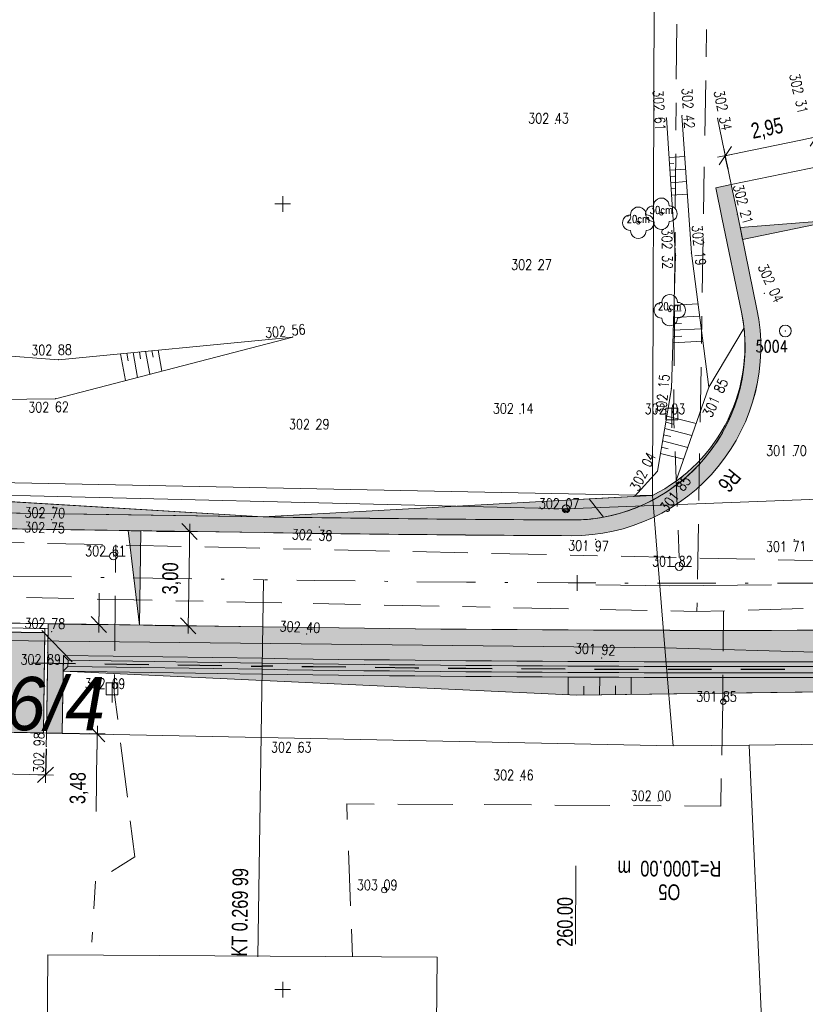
# Model space of a CAD drawing. Header units: metres. Extents: x -457068 to -456753, y -1111244 to -1111169.
# Tile 16 of 19: x -456858 to -456833, y -1111225 to -1111194. Entities that reach past the tile are written whole.
import ezdxf
from ezdxf.enums import TextEntityAlignment as Align

# ---------------------------------------------------------------- set-up
doc = ezdxf.new("R2010")
doc.units = ezdxf.units.M
doc.header["$MEASUREMENT"] = 0
for name, pattern in [('6.1622', [40, 3.5, -3, 7, -3, 3.5, 3.5, -3, 7, -3, 3.5]), ('6.2322', [40, 3.5, -3, 7, -4, 6, -3, 7, -3, 3.5]), ('DGN Style 2', [9.310131, 5.586079, -3.724053]), ('DGN Style 4', [14.90552, 7.448105, -3.724053, 0.00931, -3.724053])]:
    doc.linetypes.add(name, pattern=pattern)
doc.layers.get('0').update_dxf_attribs({"lineweight": 13})
for name, color, linetype, lineweight in [('BARVY_KOMUNIKACE', 254, 'Continuous', 0), ('BARVY_KRAJNICE', 101, 'Continuous', 0), ('BARVY_NASYP', 71, 'Continuous', 0), ('BARVY_OPRAVA_DLAZBA', 51, 'Continuous', 0), ('BARVY_VSAK', 9, 'Continuous', 0), ('BARVY_ZAREZ', 31, 'Continuous', 0), ('GEODETICKE_BODY', 2, 'Continuous', 13), ('geom_popis_oblouku', 1, 'DGN Style 2', 0), ('Hranice parcel', 9, 'Continuous', 13), ('HRANY NAVRH', 1, 'Continuous', 13), ('HRANY_NASYP', 96, 'Continuous', 13), ('HRANY_ZAREZ', 30, 'Continuous', 13), ('HRANY_ZELEN', 96, 'Continuous', 13), ('IS_CEZ_NN_NADZ', 1, 'Continuous', 0), ('IS_SMVAK_KANAL_SPL_TRASA', 32, '6.2322', 0), ('IS_SMVAK_VODA_TRASA', 5, '6.1622', 0), ('KOMUNIKACE', 7, 'Continuous', 13), ('KOMUNIKACE_CHODNIK', 7, 'Continuous', 13), ('KOTY', 1, 'Continuous', 13), ('KRAJNICE', 1, 'Continuous', 13), ('KULTURA', 3, 'Continuous', 13), ('ODV_ZLAB', 1, 'Continuous', 30), ('OSA', 1, 'DGN Style 4', 13), ('Parcelní čísla', 9, 'Continuous', 13), ('POLOMERY', 1, 'Continuous', 13), ('POPIS OBLOUKU', 1, 'Continuous', 13), ('PRIPOJKY ZLABU', 1, 'DGN Style 2', 30), ('SIT', 5, 'Continuous', 13), ('SITE_ELEKTRIKA', 7, 'Continuous', 13), ('SITE_KANALIZACE', 7, 'Continuous', 13), ('SITE_VODOVOD', 7, 'Continuous', 13), ('SKLONOVNIK', 1, 'Continuous', 0), ('SKRYTE_BODY', 7, 'Continuous', 0), ('SRAFY', 7, 'Continuous', 0), ('SRAFY ZAREZ', 30, 'Continuous', 13), ('STANIČENÍ', 1, 'Continuous', 13), ('TEREN', 7, 'Continuous', 13), ('TEXTY_KULTURA', 3, 'Continuous', 13), ('VSAKOVACI_RYHA_POTRUBI', 32, 'DGN Style 2', 30), ('VYSKY', 34, 'Continuous', 0)]:
    doc.layers.add(name, color=color, linetype=linetype, lineweight=lineweight)
doc.styles.add('ARIAL', font='arial.ttf')
doc.styles.add('ROMANS', font='romans.shx')
doc.styles.add('Style-Arial', font='arial.ttf')
doc.styles.add('Style-cs_Italics', font='cs_Italics.shx')
doc.styles.add('Style-Times New Roman', font='times.ttf')
doc.dimstyles.new('1 500', dxfattribs={"dimtxt": 1, "dimasz": 1, "dimexe": 0, "dimexo": 1, "dimgap": 0.5, "dimtad": 1, "dimzin": 0, "dimtxsty": 'Style-Times New Roman', "dimblk": 'KONCOVA ZNACKA KOTY_1.0', "dimcen": 0, "dimazin": 3, "dimtfac": 1, "dimtdec": 0, "dimtofl": 0, "dimtmove": 0, "dimatfit": 1, "dimldrblk": 'KONCOVA ZNACKA KOTY_1.0', "dimfxl": 0, "dimtolj": 1, "dimtzin": 0, "dimarcsym": 0})

# ---------------------------------------------------------------- blocks, each defined once
blk = doc.blocks.new('SIT')
at = {"color": 0, "linetype": 'ByBlock', "lineweight": -2}
for p, q in [((-1, 0), (1, 0)), ((0, 1), (0, -1))]:
    blk.add_line(p, q, dxfattribs=at)
blk = doc.blocks.new('SAV')
at = {"color": 0, "linetype": 'ByBlock', "lineweight": -2}
for p, q in [((-0.75, 0.75), (-0.75, -0.75)), ((-0.75, 0.75), (0.75, 0.75)), ((0, 0.75), (0, -1.75)), ((0.75, 0.75), (0.75, -0.75)), ((-0.75, -0.75), (0.75, -0.75))]:
    blk.add_line(p, q, dxfattribs=at)
blk = doc.blocks.new('SOUP_V')
at = {"color": 0, "linetype": 'ByBlock', "lineweight": -2}
for p, q in [((-0.5, 0), (-1.5, 0)), ((0.5, 0), (1.5, 0))]:
    blk.add_line(p, q, dxfattribs=at)
blk.add_circle((0, 0), 0.5, dxfattribs=at)
blk.add_point((0, 0), dxfattribs=at)
blk = doc.blocks.new('SAK_PRIP')
at = {"color": 0, "linetype": 'ByBlock', "lineweight": -2}
blk.add_circle((0, 0), 0.35, dxfattribs=at)
blk = doc.blocks.new('STROM_LI')
at = {"color": 0, "linetype": 'ByBlock', "lineweight": -2}
blk.add_circle((0, 0), 0.2, dxfattribs=at)
for centre, start, end in [((0.000019, 1.000148), 359.995762, 180.004238), ((-1, 0.000074), 89.998883, 270.001117), ((-1, 0.000074), 359.995762, 0.004238), ((1.000039, 0.000074), 179.995762, 180.004238), ((1.000039, 0.000074), 269.998883, 90.001117), ((0.000019, -1), 179.995762, 0.004238)]:
    blk.add_arc(centre, 1, start, end, dxfattribs=at)
blk = doc.blocks.new('PB')
at = {"color": 0, "linetype": 'ByBlock', "lineweight": -2}
blk.add_circle((0, 0), 0.75, dxfattribs=at)
blk.add_point((0, 0), dxfattribs=at)
blk = doc.blocks.new('SLOUPB')
at = {"color": 0, "linetype": 'ByBlock', "lineweight": -2}
blk.add_line((-0.5, 0), (0.5, 0), dxfattribs=at)
blk.add_circle((0, 0), 0.5, dxfattribs=at)
for radius in [0.35, 0.2]:
    blk.add_arc((0, 0), radius, 180, 0, dxfattribs=at)
blk = doc.blocks.new('KONCOVA ZNACKA KOTY_1.0')
blk.add_line((0, 0), (-1, 0))
at = {"layer": 'KOTY'}
for p, q in [((-0.5, -0.5), (0.5, 0.5)), ((-0.5, 0), (0.5, 0)), ((0, -0.5), (0, 0.5))]:
    blk.add_line(p, q, dxfattribs=at)
blk = doc.blocks.new('*D26')
at = {"layer": 'Defpoints', "color": 0, "linetype": 'Continuous', "lineweight": 0}
for p in [(-456833.026, -1111197.869), (-456832.838, -1111198.786), (-456835.73, -1111199.381)]:
    blk.add_point(p, dxfattribs=at)
at = {"layer": 'KOTY', "color": 0, "linetype": 'ByBlock', "lineweight": -2}
for p, q in [((-456832.938, -1111198.296), (-456833.026, -1111197.869)), ((-456835.831, -1111198.892), (-456835.919, -1111198.465))]:
    blk.add_line(p, q, dxfattribs=at)
at = {"layer": 'KOTY', "color": 0, "linetype": 'Continuous'}
blk.add_line((-456835.429, -1111198.364), (-456833.516, -1111197.97), dxfattribs=at)
at = {"layer": 'KOTY', "color": 0, "linetype": 'Continuous', "xscale": 0.5, "yscale": 0.5, "zscale": 0.5}
for p, rotation in [((-456833.026, -1111197.869), 11.6378687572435), ((-456835.919, -1111198.465), 191.6378687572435)]:
    blk.add_blockref('KONCOVA ZNACKA KOTY_1.0', p, dxfattribs=dict(at, rotation=rotation))
at = {"layer": 'KOTY', "color": 7, "linetype": 'Continuous', "insert": (-456834.584, -1111197.628), "char_height": 0.5, "attachment_point": 5, "rotation": 11.6379, "style": 'ARIAL'}
blk.add_mtext('\\A1;\\H1x;\\W0.75;2,95', dxfattribs=at)
blk = doc.blocks.new('*D28')
at = {"layer": 'Defpoints', "color": 0, "linetype": 'Continuous', "lineweight": 0}
for p in [(-456854.512, -1111210.402), (-456852.963, -1111210.425), (-456854.557, -1111213.402)]:
    blk.add_point(p, dxfattribs=at)
at = {"layer": 'KOTY', "color": 0, "linetype": 'ByBlock', "lineweight": -2}
for p, q in [((-456854.012, -1111210.41), (-456852.963, -1111210.425)), ((-456854.057, -1111213.409), (-456853.007, -1111213.425))]:
    blk.add_line(p, q, dxfattribs=at)
at = {"layer": 'KOTY', "color": 0, "linetype": 'Continuous'}
blk.add_line((-456853, -1111212.925), (-456852.97, -1111210.925), dxfattribs=at)
at = {"layer": 'KOTY', "color": 0, "linetype": 'Continuous', "xscale": 0.5, "yscale": 0.5, "zscale": 0.5}
for p, rotation in [((-456852.963, -1111210.425), 89.14704963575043), ((-456853.007, -1111213.425), 269.1470496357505)]:
    blk.add_blockref('KONCOVA ZNACKA KOTY_1.0', p, dxfattribs=dict(at, rotation=rotation))
at = {"layer": 'KOTY', "color": 7, "linetype": 'Continuous', "insert": (-456853.535, -1111211.917), "char_height": 0.5, "attachment_point": 5, "rotation": 89.147, "style": 'ARIAL'}
blk.add_mtext('\\A1;\\H1x;\\W0.75;3,00', dxfattribs=at)
blk = doc.blocks.new('*D30')
at = {"layer": 'Defpoints', "color": 0, "linetype": 'Continuous', "lineweight": 0}
for p in [(-456864.465, -1111216.693), (-456857.516, -1111216.837), (-456857.543, -1111218.171)]:
    blk.add_point(p, dxfattribs=at)
at = {"layer": 'KOTY', "color": 0, "linetype": 'ByBlock', "lineweight": -2}
for p, q in [((-456864.475, -1111217.193), (-456864.492, -1111218.027)), ((-456857.526, -1111217.337), (-456857.543, -1111218.171))]:
    blk.add_line(p, q, dxfattribs=at)
at = {"layer": 'KOTY', "color": 0, "linetype": 'Continuous'}
blk.add_line((-456863.992, -1111218.037), (-456858.043, -1111218.161), dxfattribs=at)
at = {"layer": 'KOTY', "color": 0, "linetype": 'Continuous', "xscale": 0.5, "yscale": 0.5, "zscale": 0.5}
for p, rotation in [((-456864.492, -1111218.027), 178.8124703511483), ((-456857.543, -1111218.171), 358.8124703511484)]:
    blk.add_blockref('KONCOVA ZNACKA KOTY_1.0', p, dxfattribs=dict(at, rotation=rotation))
at = {"layer": 'KOTY', "color": 7, "linetype": 'Continuous', "insert": (-456861.006, -1111217.549), "char_height": 0.5, "attachment_point": 5, "rotation": 358.8125, "style": 'ARIAL'}
blk.add_mtext('\\A1;\\H1x;\\W0.75;6,95', dxfattribs=at)
blk = doc.blocks.new('*D32')
at = {"layer": 'Defpoints', "color": 0, "linetype": 'Continuous', "lineweight": 0}
for p in [(-456857.464, -1111213.359), (-456855.85, -1111213.383), (-456857.516, -1111216.837)]:
    blk.add_point(p, dxfattribs=at)
at = {"layer": 'KOTY', "color": 0, "linetype": 'Continuous'}
for p, q in [((-456855.842, -1111212.883), (-456855.835, -1111212.383)), ((-456855.909, -1111217.361), (-456855.938, -1111219.335))]:
    blk.add_line(p, q, dxfattribs=at)
at = {"layer": 'KOTY', "color": 0, "linetype": 'ByBlock', "lineweight": -2}
for p, q in [((-456856.964, -1111213.366), (-456855.85, -1111213.383)), ((-456857.016, -1111216.844), (-456855.901, -1111216.861))]:
    blk.add_line(p, q, dxfattribs=at)
at = {"layer": 'KOTY', "color": 0, "linetype": 'Continuous', "xscale": 0.5, "yscale": 0.5, "zscale": 0.5}
for p, rotation in [((-456855.85, -1111213.383), 269.147049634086), ((-456855.901, -1111216.861), 89.14704963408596)]:
    blk.add_blockref('KONCOVA ZNACKA KOTY_1.0', p, dxfattribs=dict(at, rotation=rotation))
at = {"layer": 'KOTY', "color": 7, "linetype": 'Continuous', "insert": (-456856.478, -1111218.59), "char_height": 0.5, "attachment_point": 5, "rotation": 89.147, "style": 'ARIAL'}
blk.add_mtext('\\A1;\\H1x;\\W0.75;3,48', dxfattribs=at)

msp = doc.modelspace()

# ---------------------------------------------------------------- hatches: boundary and pattern name
at = {"layer": 'BARVY_KRAJNICE', "ltscale": 0.25, "extrusion": (0, 0, -1)}
msp.add_hatch(color=256, dxfattribs=at).paths.add_polyline_path([(456935.554, -1111208.696, 0.293892), (456937.807, -1111207.198), (456938.19, -1111207.19), (456938.395, -1111207.186), (456938.151, -1111207.632, -0.270469), (456935.562, -1111209.196), (456935.562, -1111209.196), (456850.594, -1111210.461, -0.002447), (456840.82, -1111210.558, -0.4766), (456834.913, -1111203.348), (456835.535, -1111200.327), (456835.73, -1111199.381), (456836.219, -1111199.482), (456836.025, -1111200.428), (456835.402, -1111203.449, 0.000002), (456835.402, -1111203.449, 0.476598), (456840.817, -1111210.058, 0.002447), (456850.586, -1111209.961), (456850.618, -1111209.96)])
at = {"layer": 'BARVY_KRAJNICE', "ltscale": 0.25}
for points in [[(-456838.24, -1111209.28), (-456840.615, -1111209.402), (-456850.618, -1111209.96), (-456850.586, -1111209.961, 0.002447), (-456840.817, -1111210.058, 0.476598), (-456835.403, -1111203.449, -0.340292)], [(-456838.24, -1111209.28), (-456840.615, -1111209.402), (-456850.618, -1111209.96), (-456850.586, -1111209.961, 0.002447), (-456840.817, -1111210.058, 0.476598), (-456835.403, -1111203.449, -0.340292)], [(-456839.795, -1111209.968, 0.420452), (-456835.403, -1111203.449, -0.340292), (-456838.24, -1111209.28), (-456840.249, -1111209.384)], [(-456850.586, -1111209.961, 0.002447), (-456840.817, -1111210.058, 0.046773), (-456839.795, -1111209.968), (-456840.249, -1111209.384), (-456840.615, -1111209.402), (-456850.618, -1111209.96)], [(-456850.653, -1111214.46, 0.006468), (-456824.719, -1111214.511), (-456819.406, -1111214.452, 0.011999), (-456817.02, -1111214.369), (-456815.133, -1111214.258), (-456814.39, -1111213.897, -0.236738), (-456808.346, -1111216.846), (-456808.325, -1111216.874), (-456807.702, -1111216.866), (-456807.948, -1111216.543, 0.236738), (-456814.395, -1111213.397), (-456824.73, -1111213.511, -0.006468), (-456850.638, -1111213.46), (-456857.464, -1111213.359), (-456857.466, -1111213.509), (-456857.516, -1111216.837), (-456857.016, -1111216.847), (-456856.986, -1111214.866), (-456856.979, -1111214.366)]]:
    msp.add_hatch(color=256, dxfattribs=at).paths.add_polyline_path(points)
at = {"layer": 'BARVY_NASYP', "ltscale": 0.25}
msp.add_hatch(color=256, dxfattribs=at).paths.add_polyline_path([(-456937.807, -1111207.198, 0.293892), (-456935.554, -1111208.696), (-456850.618, -1111209.96), (-456860.59, -1111209.358), (-456880.586, -1111208.995), (-456887.587, -1111208.973), (-456900.583, -1111208.602), (-456935.548, -1111208.297, -0.225627)])
at = {"layer": 'BARVY_OPRAVA_DLAZBA', "ltscale": 0.25}
msp.add_hatch(color=256, dxfattribs=at).paths.add_polyline_path([(-456857.616, -1111216.835), (-456864.365, -1111216.695), (-456864.318, -1111213.542), (-456857.568, -1111213.642)])
at = {"layer": 'BARVY_VSAK', "ltscale": 0.25}
msp.add_hatch(color=256, dxfattribs=at).paths.add_polyline_path([(-456856.986, -1111214.866), (-456856.979, -1111214.366), (-456856.831, -1111214.518), (-456856.834, -1111214.718)])
at = {"layer": 'BARVY_VSAK', "ltscale": 0.25, "extrusion": (0, 0, -1)}
for points in [[(456817.02, -1111214.369, 0.011999), (456819.406, -1111214.452), (456824.719, -1111214.511, 0.006468), (456850.653, -1111214.46), (456856.979, -1111214.366), (456856.831, -1111214.518), (456850.655, -1111214.61, -0.006468), (456824.718, -1111214.661), (456819.404, -1111214.602, -0.011999), (456817.011, -1111214.519), (456815.274, -1111214.416), (456815.133, -1111214.258)], [(456817.011, -1111214.519, 0.011999), (456819.404, -1111214.602), (456824.718, -1111214.661, 0.006468), (456850.655, -1111214.61), (456856.831, -1111214.518), (456856.834, -1111214.718), (456850.658, -1111214.81, -0.006468), (456824.715, -1111214.861), (456819.402, -1111214.802, -0.011999), (456816.999, -1111214.718), (456815.262, -1111214.616), (456815.274, -1111214.416)], [(456816.999, -1111214.718, 0.011999), (456819.402, -1111214.802), (456824.715, -1111214.861, 0.006468), (456850.658, -1111214.81), (456856.834, -1111214.718), (456856.986, -1111214.866), (456850.661, -1111214.96, -0.006468), (456824.714, -1111215.011), (456819.4, -1111214.952, -0.011999), (456816.99, -1111214.868), (456815.103, -1111214.757), (456815.262, -1111214.616)]]:
    msp.add_hatch(color=256, dxfattribs=at).paths.add_polyline_path(points)
at = {"layer": 'BARVY_ZAREZ', "ltscale": 0.25, "extrusion": (0, 0, -1)}
msp.add_hatch(color=256, dxfattribs=at).paths.add_polyline_path([(456816.99, -1111214.868, 0.011999), (456819.4, -1111214.952), (456824.714, -1111215.011, 0.006468), (456850.661, -1111214.96), (456856.986, -1111214.866), (456840.645, -1111215.63), (456820.591, -1111215.356), (456815.103, -1111214.757)])
at = {"layer": 'SKLONOVNIK', "ltscale": 0.25}
for points in [[(-456835.37, -1111201.13), (-456835.447, -1111200.753), (-456832.334, -1111200.505)], [(-456854.921, -1111210.397), (-456854.557, -1111213.402), (-456854.512, -1111210.402, 0.001009)]]:
    msp.add_hatch(color=256, dxfattribs=at).paths.add_polyline_path(points)

# ---------------------------------------------------------------- linework, layer by layer
at = {"layer": 'BARVY_KOMUNIKACE', "ltscale": 0.25, "flags": 128}
for points in [[(-456806.365, -1111210.309), (-456818.051, -1111210.437, -0.352814), (-456832.838, -1111198.786), (-456835.73, -1111199.381), (-456835.535, -1111200.327), (-456834.913, -1111203.348, -0.4766), (-456840.82, -1111210.558, -0.002447), (-456850.594, -1111210.461), (-456935.562, -1111209.196, -0.000003), (-456935.562, -1111209.196), (-456947.237, -1111209.022, -0.000003), (-456947.237, -1111209.022), (-456954.943, -1111208.907)], [(-456961.359, -1111211.812), (-456953.33, -1111211.931), (-456946.166, -1111212.038), (-456927.02, -1111212.323), (-456923.236, -1111212.38), (-456889.695, -1111212.879), (-456885.163, -1111212.946), (-456885.085, -1111212.948), (-456873.804, -1111213.115), (-456873.804, -1111213.115), (-456868.114, -1111213.2), (-456857.464, -1111213.359), (-456850.638, -1111213.46, 0.006468), (-456824.73, -1111213.511), (-456814.395, -1111213.397), (-456806.365, -1111213.309)]]:
    msp.add_lwpolyline(points, format="xyb", dxfattribs=at)
at = {"layer": 'BARVY_KRAJNICE', "ltscale": 0.25, "flags": 128}
for points in [[(-456935.554, -1111208.696, -0.293892), (-456937.807, -1111207.198), (-456938.19, -1111207.19), (-456938.395, -1111207.186), (-456938.151, -1111207.632, 0.270469), (-456935.562, -1111209.196), (-456935.562, -1111209.196), (-456850.594, -1111210.461, 0.002447), (-456840.82, -1111210.558, 0.4766), (-456834.913, -1111203.348), (-456835.535, -1111200.327), (-456835.73, -1111199.381), (-456836.219, -1111199.482), (-456836.025, -1111200.428), (-456835.403, -1111203.449, -0.000002), (-456835.403, -1111203.449, -0.476598), (-456840.817, -1111210.058, -0.002447), (-456850.586, -1111209.961), (-456850.618, -1111209.96)], [(-456838.24, -1111209.28), (-456840.615, -1111209.402), (-456850.618, -1111209.96), (-456850.586, -1111209.961, 0.002447), (-456840.817, -1111210.058, 0.476598), (-456835.403, -1111203.449, -0.340292)], [(-456838.24, -1111209.28), (-456840.615, -1111209.402), (-456850.618, -1111209.96), (-456850.586, -1111209.961, 0.002447), (-456840.817, -1111210.058, 0.476598), (-456835.403, -1111203.449, -0.340292)], [(-456839.795, -1111209.968, 0.420452), (-456835.403, -1111203.449, -0.340292), (-456838.24, -1111209.28), (-456840.249, -1111209.384)], [(-456850.586, -1111209.961, 0.002447), (-456840.817, -1111210.058, 0.046773), (-456839.795, -1111209.968), (-456840.249, -1111209.384), (-456840.615, -1111209.402), (-456850.618, -1111209.96)], [(-456850.653, -1111214.46, 0.006468), (-456824.719, -1111214.511), (-456819.406, -1111214.452, 0.011999), (-456817.02, -1111214.369), (-456815.133, -1111214.258), (-456814.39, -1111213.897, -0.236738), (-456808.346, -1111216.846), (-456808.325, -1111216.874), (-456807.702, -1111216.866), (-456807.948, -1111216.543, 0.236738), (-456814.395, -1111213.397), (-456824.73, -1111213.511, -0.006468), (-456850.638, -1111213.46), (-456857.464, -1111213.359), (-456857.466, -1111213.509), (-456857.516, -1111216.837), (-456857.016, -1111216.847), (-456856.986, -1111214.866), (-456856.979, -1111214.366)]]:
    msp.add_lwpolyline(points, format="xyb", close=True, dxfattribs=at)
at = {"layer": 'BARVY_NASYP', "ltscale": 0.25, "flags": 128}
msp.add_lwpolyline([(-456937.807, -1111207.198, 0.293892), (-456935.554, -1111208.696), (-456850.618, -1111209.96), (-456860.59, -1111209.358), (-456880.586, -1111208.995), (-456887.587, -1111208.973), (-456900.583, -1111208.602), (-456935.548, -1111208.297, -0.225627)], format="xyb", close=True, dxfattribs=at)
at = {"layer": 'BARVY_OPRAVA_DLAZBA', "ltscale": 0.25, "flags": 128}
msp.add_lwpolyline([(-456857.616, -1111216.835), (-456857.568, -1111213.642), (-456864.318, -1111213.542), (-456864.365, -1111216.695)], close=True, dxfattribs=at)
at = {"layer": 'BARVY_VSAK', "ltscale": 0.25, "flags": 128}
msp.add_lwpolyline([(-456856.834, -1111214.718), (-456856.831, -1111214.518), (-456856.979, -1111214.366), (-456856.986, -1111214.866)], close=True, dxfattribs=at)
for points in [[(-456817.02, -1111214.369, -0.011999), (-456819.406, -1111214.452), (-456824.719, -1111214.511, -0.006468), (-456850.653, -1111214.46), (-456856.979, -1111214.366), (-456856.831, -1111214.518), (-456850.655, -1111214.61, 0.006468), (-456824.718, -1111214.661), (-456819.404, -1111214.602, 0.011999), (-456817.011, -1111214.519), (-456815.274, -1111214.416), (-456815.133, -1111214.258)], [(-456817.011, -1111214.519, -0.011999), (-456819.404, -1111214.602), (-456824.718, -1111214.661, -0.006468), (-456850.655, -1111214.61), (-456856.831, -1111214.518), (-456856.834, -1111214.718), (-456850.658, -1111214.81, 0.006468), (-456824.715, -1111214.861), (-456819.402, -1111214.802, 0.011999), (-456816.999, -1111214.718), (-456815.262, -1111214.616), (-456815.274, -1111214.416)], [(-456816.999, -1111214.718, -0.011999), (-456819.402, -1111214.802), (-456824.715, -1111214.861, -0.006468), (-456850.658, -1111214.81), (-456856.834, -1111214.718), (-456856.986, -1111214.866), (-456850.661, -1111214.96, 0.006468), (-456824.714, -1111215.011), (-456819.4, -1111214.952, 0.011999), (-456816.99, -1111214.868), (-456815.103, -1111214.757), (-456815.262, -1111214.616)]]:
    msp.add_lwpolyline(points, format="xyb", close=True, dxfattribs=at)
at = {"layer": 'BARVY_ZAREZ', "ltscale": 0.25, "flags": 128}
msp.add_lwpolyline([(-456816.99, -1111214.868, -0.011999), (-456819.4, -1111214.952), (-456824.714, -1111215.011, -0.006468), (-456850.661, -1111214.96), (-456856.986, -1111214.866), (-456840.645, -1111215.63), (-456820.591, -1111215.356), (-456815.103, -1111214.757)], format="xyb", close=True, dxfattribs=at)
at = {"layer": 'geom_popis_oblouku', "flags": 128}
msp.add_lwpolyline([(-456834.448, -1111212.118), (-456837.682, -1111212.153), (-456840.915, -1111212.105)], dxfattribs=at)
at = {"layer": 'Hranice parcel', "ltscale": 0.25}
for p, q in [((-456838.24, -1111209.28), (-456838.13, -1111179.28)), ((-456888.24, -1111208.28), (-456838.24, -1111209.28)), ((-456837.84, -1111214.13), (-456838.24, -1111209.28)), ((-457066.365, -1111211.57), (-456837.84, -1111214.13)), ((-456837.58, -1111217.25), (-456837.84, -1111214.13)), ((-456837.84, -1111214.13), (-456806.365, -1111215.035)), ((-456877.62, -1111216.42), (-456837.58, -1111217.25)), ((-456806.365, -1111216.848), (-456835.16, -1111217.22)), ((-456835.16, -1111217.22), (-456837.58, -1111217.25)), ((-456835.16, -1111217.22), (-456834.041, -1111242.314))]:
    msp.add_line(p, q, dxfattribs=at)
at = {"layer": 'Hranice parcel', "ltscale": 0.25, "flags": 128}
msp.add_lwpolyline([(-456857.47, -1111223.9), (-456845.09, -1111223.97), (-456845.18, -1111233.62), (-456857.55, -1111233.49), (-456857.47, -1111223.9)], dxfattribs=at)
at = {"layer": 'HRANY NAVRH', "ltscale": 0.25}
for p, q in [((-456832.838, -1111198.786), (-456835.73, -1111199.381)), ((-456835.73, -1111199.381), (-456835.535, -1111200.327)), ((-456835.535, -1111200.327), (-456834.913, -1111203.348)), ((-457051.971, -1111207.463), (-456850.594, -1111210.461)), ((-457046.628, -1111210.542), (-456850.638, -1111213.46)), ((-456868.116, -1111213.35), (-456857.466, -1111213.509)), ((-456857.616, -1111216.835), (-456857.566, -1111213.507)), ((-456857.516, -1111216.837), (-456857.464, -1111213.359)), ((-456864.465, -1111216.693), (-456857.516, -1111216.837))]:
    msp.add_line(p, q, dxfattribs=at)
msp.add_arc((-456840.789, -1111204.558), 6, 269.7079, 11.6379, dxfattribs=at)
at = {"layer": 'HRANY NAVRH', "ltscale": 0.25, "extrusion": (0, 0, -1)}
for radius, start in [(998.5, 270.292088), (1001.5, 269.370706)]:
    msp.add_arc((456835.73, -1110212.071), radius, start, 270.85295, dxfattribs=at)
at = {"layer": 'HRANY_NASYP', "ltscale": 0.25}
msp.add_line((-456860.59, -1111209.358), (-456850.618, -1111209.96), dxfattribs=at)
at = {"layer": 'HRANY_ZAREZ', "ltscale": 0.25}
for q in [(-456856.986, -1111214.866), (-456820.591, -1111215.356)]:
    msp.add_line((-456840.645, -1111215.63), q, dxfattribs=at)
at = {"layer": 'HRANY_ZELEN', "ltscale": 0.25}
for q in [(-456850.618, -1111209.96), (-456838.24, -1111209.28)]:
    msp.add_line((-456840.615, -1111209.402), q, dxfattribs=at)
at = {"layer": 'HRANY_ZELEN', "ltscale": 0.25, "extrusion": (0, 0, -1)}
msp.add_arc((456840.609, -1111204.521), 5.316, 168.3621, 243.5346, dxfattribs=at)
at = {"layer": 'IS_CEZ_NN_NADZ', "ltscale": 0.25}
msp.add_line((-456840.988, -1111209.702), (-456806.365, -1111208.387), dxfattribs=at)
msp.add_lwpolyline([(-456840.988, -1111209.702), (-456875.943, -1111208.85)], dxfattribs=at)
at = {"layer": 'IS_SMVAK_KANAL_SPL_TRASA', "ltscale": 0.25}
for p, q in [((-456836.365, -1111185.321), (-456836.82, -1111212.97)), ((-456880.77, -1111212.06), (-456836.82, -1111212.97)), ((-456836.82, -1111212.97), (-456806.365, -1111212.097)), ((-456836, -1111215.86), (-456835.976, -1111212.947))]:
    msp.add_line(p, q, dxfattribs=at)
msp.add_lwpolyline([(-456847.78, -1111223.956), (-456847.964, -1111219.091), (-456836.062, -1111219.162), (-456836, -1111215.86)], dxfattribs=at)
at = {"layer": 'IS_SMVAK_VODA_TRASA', "ltscale": 0.25}
for p, q in [((-456837.563, -1111206.777), (-456837.281, -1111170.564)), ((-456837.385, -1111211.253), (-456837.563, -1111206.777)), ((-456855.313, -1111210.851), (-456855.358, -1111215.534))]:
    msp.add_line(p, q, dxfattribs=at)
for points in [[(-456806.365, -1111210.621), (-456810.003, -1111210.81), (-456830.86, -1111211.4), (-456864.25, -1111210.65), (-456879.08, -1111210.05)], [(-456855.358, -1111215.534), (-456854.707, -1111220.778), (-456855.96, -1111221.555), (-456856.068, -1111223.498)]]:
    msp.add_lwpolyline(points, dxfattribs=at)
at = {"layer": 'KOMUNIKACE', "ltscale": 0.25}
for p, q in [((-456836.164, -1111197.273), (-456835.73, -1111199.381)), ((-456836.438, -1111205.829), (-456835.324, -1111203.946)), ((-456837.494, -1111208.829), (-456836.438, -1111205.829))]:
    msp.add_line(p, q, dxfattribs=at)
msp.add_point((-456833.755, -1111208.015), dxfattribs=at)
at = {"layer": 'KOMUNIKACE_CHODNIK', "ltscale": 0.25}
msp.add_line((-456857.516, -1111216.837), (-456857.523, -1111217.264), dxfattribs=at)
at = {"layer": 'KRAJNICE', "ltscale": 0.25}
for p, q in [((-456836.219, -1111199.482), (-456835.73, -1111199.381)), ((-456836.219, -1111199.482), (-456836.025, -1111200.428)), ((-456836.025, -1111200.428), (-456835.403, -1111203.449)), ((-456935.554, -1111208.696), (-456850.586, -1111209.961)), ((-456857.016, -1111216.847), (-456856.979, -1111214.366)), ((-456856.979, -1111214.366), (-456850.653, -1111214.46)), ((-456856.986, -1111214.866), (-456850.661, -1111214.96)), ((-456857.016, -1111216.847), (-456857.516, -1111216.837))]:
    msp.add_line(p, q, dxfattribs=at)
at = {"layer": 'KRAJNICE', "lineweight": 0, "ltscale": 0.25}
for p, q in [((-456856.831, -1111214.518), (-456856.979, -1111214.366)), ((-456856.834, -1111214.718), (-456856.986, -1111214.866)), ((-456856.834, -1111214.718), (-456856.831, -1111214.518)), ((-456856.834, -1111214.718), (-456850.658, -1111214.81)), ((-456856.831, -1111214.518), (-456850.655, -1111214.61))]:
    msp.add_line(p, q, dxfattribs=at)
at = {"layer": 'KRAJNICE', "ltscale": 0.25}
msp.add_arc((-456840.789, -1111204.558), 5.5, 269.7079, 11.6379, dxfattribs=at)
at = {"layer": 'KRAJNICE', "ltscale": 0.25, "extrusion": (0, 0, -1)}
for radius, start in [(998, 270.292088), (1002.5, 269.370706), (1003, 269.370706)]:
    msp.add_arc((456835.73, -1110212.071), radius, start, 270.85295, dxfattribs=at)
at = {"layer": 'KRAJNICE', "lineweight": 0, "ltscale": 0.25, "extrusion": (0, 0, -1)}
for radius in [1002.65, 1002.85]:
    msp.add_arc((456835.73, -1110212.071), radius, 269.370706, 270.85295, dxfattribs=at)
at = {"layer": 'ODV_ZLAB', "ltscale": 0.25}
msp.add_line((-456864.318, -1111213.542), (-456857.568, -1111213.642), dxfattribs=at)
at = {"layer": 'OSA', "ltscale": 0.25}
msp.add_line((-457057.406, -1111208.882), (-456850.616, -1111211.961), dxfattribs=at)
at = {"layer": 'OSA', "ltscale": 0.25, "extrusion": (0, 0, -1)}
msp.add_arc((456835.73, -1110212.071), 1000, 269.370706, 270.85295, dxfattribs=at)
at = {"layer": 'PRIPOJKY ZLABU', "ltscale": 0.25}
msp.add_line((-456857.667, -1111213.573), (-456856.65, -1111214.621), dxfattribs=at)
at = {"layer": 'SKLONOVNIK', "ltscale": 0.25, "flags": 128}
msp.add_lwpolyline([(-456835.37, -1111201.13), (-456832.334, -1111200.505), (-456835.447, -1111200.753)], close=True, dxfattribs=at)
msp.add_lwpolyline([(-456854.921, -1111210.397), (-456854.557, -1111213.402), (-456854.512, -1111210.402, 0.001009)], format="xyb", close=True, dxfattribs=at)
at = {"layer": 'SKRYTE_BODY', "ltscale": 0.25}
for p in [(-456837.297, -1111197.19), (-456837.793, -1111197.264), (-456836.164, -1111197.273), (-456835.535, -1111200.327), (-456837.501, -1111201.641), (-456836.997, -1111201.564), (-456836.997, -1111201.564), (-456834.673, -1111202.845), (-456834.673, -1111202.845), (-456849.683, -1111204.235), (-456849.683, -1111204.235), (-456857.13, -1111204.956), (-456837.631, -1111205.872), (-456836.438, -1111205.829), (-456836.438, -1111205.829), (-456857.229, -1111206.2), (-456857.229, -1111206.2), (-456838.078, -1111208.506), (-456838.078, -1111208.506), (-456837.545, -1111208.973), (-456857.3, -1111209.647), (-456857.3, -1111209.647), (-456840.988, -1111209.702), (-456857.351, -1111210.043), (-456848.836, -1111210.281), (-456840.048, -1111210.672), (-456840.048, -1111210.672), (-456840.048, -1111210.672), (-456833.728, -1111210.683), (-456857.352, -1111213.616), (-456857.352, -1111213.616), (-456849.241, -1111213.687), (-456857.473, -1111214.284), (-456857.473, -1111214.284), (-456839.854, -1111214.445), (-456857.523, -1111217.264)]:
    msp.add_point(p, dxfattribs=at)
at = {"layer": 'SRAFY', "ltscale": 0.25}
for p, q in [((-456837.709, -1111198.525), (-456837.208, -1111198.491)), ((-456837.696, -1111198.724), (-456837.552, -1111198.715)), ((-456837.682, -1111198.924), (-456837.18, -1111198.89)), ((-456837.669, -1111199.123), (-456837.525, -1111199.114)), ((-456837.656, -1111199.323), (-456837.153, -1111199.289)), ((-456837.642, -1111199.523), (-456837.499, -1111199.513)), ((-456837.629, -1111199.722), (-456837.126, -1111199.688)), ((-456837.549, -1111203.216), (-456836.785, -1111203.178)), ((-456837.556, -1111203.417), (-456837.319, -1111203.405)), ((-456837.568, -1111203.818), (-456837.313, -1111203.805)), ((-456837.562, -1111203.617), (-456836.733, -1111203.576)), ((-456837.574, -1111204.018), (-456836.681, -1111203.974)), ((-456837.586, -1111204.42), (-456836.629, -1111204.372)), ((-456837.58, -1111204.219), (-456837.307, -1111204.205)), ((-456855.159, -1111204.765), (-456855.007, -1111205.621)), ((-456854.96, -1111204.746), (-456854.916, -1111204.991)), ((-456854.76, -1111204.727), (-456854.619, -1111205.52)), ((-456854.56, -1111204.707), (-456854.52, -1111204.934)), ((-456854.361, -1111204.688), (-456854.231, -1111205.419)), ((-456854.161, -1111204.669), (-456854.124, -1111204.878)), ((-456853.961, -1111204.649), (-456853.842, -1111205.318)), ((-456837.814, -1111206.948), (-456837.566, -1111207.012)), ((-456837.78, -1111206.75), (-456836.847, -1111206.991)), ((-456837.847, -1111207.146), (-456836.981, -1111207.37)), ((-456837.914, -1111207.541), (-456837.114, -1111207.749)), ((-456837.881, -1111207.344), (-456837.652, -1111207.403)), ((-456837.948, -1111207.739), (-456837.738, -1111207.794)), ((-456837.981, -1111207.937), (-456837.247, -1111208.127))]:
    msp.add_line(p, q, dxfattribs=at)
at = {"layer": 'SRAFY ZAREZ', "ltscale": 0.25}
for p, q in [((-456840.917, -1111215.618), (-456840.915, -1111215.058)), ((-456839.917, -1111215.621), (-456839.915, -1111215.063)), ((-456838.917, -1111215.607), (-456838.915, -1111215.067)), ((-456840.417, -1111215.627), (-456840.416, -1111215.344)), ((-456839.417, -1111215.614), (-456839.416, -1111215.339))]:
    msp.add_line(p, q, dxfattribs=at)
at = {"layer": 'STANIČENÍ', "flags": 128}
for points in [[(-456850.616, -1111211.961), (-456850.795, -1111223.959)], [(-456840.629, -1111212.309), (-456840.627, -1111211.809)], [(-456840.684, -1111223.559), (-456840.672, -1111221.059)]]:
    msp.add_lwpolyline(points, dxfattribs=at)
at = {"layer": 'TEREN', "ltscale": 0.25}
for p, q in [((-456837.297, -1111197.19), (-456836.997, -1111201.564)), ((-456837.501, -1111201.641), (-456837.793, -1111197.264)), ((-456837.631, -1111205.872), (-456837.501, -1111201.641)), ((-456836.997, -1111201.564), (-456836.438, -1111205.829)), ((-456864.798, -1111204.398), (-456857.13, -1111204.956)), ((-456857.229, -1111206.2), (-456849.683, -1111204.235)), ((-456857.13, -1111204.956), (-456849.683, -1111204.235)), ((-456838.078, -1111208.506), (-456837.631, -1111205.872)), ((-456864.883, -1111206.309), (-456857.229, -1111206.2)), ((-456838.809, -1111209.309), (-456838.078, -1111208.506))]:
    msp.add_line(p, q, dxfattribs=at)
for p in [(-456841.323, -1111197.438), (-456841.867, -1111202.094), (-456842.454, -1111206.672), (-456848.93, -1111207.172), (-456849.509, -1111217.453), (-456842.442, -1111218.338), (-456838.064, -1111218.997)]:
    msp.add_point(p, dxfattribs=at)
at = {"layer": 'VSAKOVACI_RYHA_POTRUBI', "ltscale": 0.25}
msp.add_line((-457046.497, -1111211.795), (-456850.657, -1111214.71), dxfattribs=at)
at = {"layer": 'VSAKOVACI_RYHA_POTRUBI', "ltscale": 0.25, "extrusion": (0, 0, -1)}
msp.add_arc((456835.73, -1110212.071), 1002.75, 269.370706, 270.85295, dxfattribs=at)

# ---------------------------------------------------------------- block references
at = {"layer": 'GEODETICKE_BODY', "ltscale": 0.25, "xscale": 0.25, "yscale": 0.25, "zscale": 0.25}
msp.add_blockref('PB', (-456834.012, -1111204.041), dxfattribs=at)
at = {"layer": 'KULTURA', "ltscale": 0.25, "xscale": 0.25, "yscale": 0.25, "zscale": 0.25}
for p in [(-456837.953, -1111200.312), (-456838.687, -1111200.598), (-456837.687, -1111203.382)]:
    msp.add_blockref('STROM_LI', p, dxfattribs=at)
at = {"layer": 'SIT', "ltscale": 0.25, "xscale": 0.25, "yscale": 0.25, "zscale": 0.25}
for p in [(-456850, -1111200), (-456850, -1111225)]:
    msp.add_blockref('SIT', p, dxfattribs=at)
at = {"layer": 'SITE_ELEKTRIKA', "ltscale": 0.25, "xscale": 0.25, "yscale": 0.25, "zscale": 0.25}
msp.add_blockref('SLOUPB', (-456840.988, -1111209.702), dxfattribs=at)
at = {"layer": 'SITE_KANALIZACE', "ltscale": 0.25, "xscale": 0.25, "yscale": 0.25, "zscale": 0.25}
for p in [(-456835.98, -1111215.839), (-456846.769, -1111221.836)]:
    msp.add_blockref('SAK_PRIP', p, dxfattribs=at)
at = {"layer": 'SITE_VODOVOD', "ltscale": 0.25, "xscale": 0.25, "yscale": 0.25, "zscale": 0.25}
for name, p in [('SAV', (-456837.62, -1111206.685)), ('SOUP_V', (-456855.383, -1111211.205)), ('SOUP_V', (-456837.386, -1111211.535)), ('SAV', (-456855.43, -1111215.432))]:
    msp.add_blockref(name, p, dxfattribs=at)

# ---------------------------------------------------------------- texts
at = {"layer": 'GEODETICKE_BODY', "style": 'ROMANS', "width": 0.8}
msp.add_text('5004', height=0.375, dxfattribs=at).set_placement((-456834.444, -1111204.72), align=Align.CENTER)
at = {"layer": 'Parcelní čísla', "style": 'Style-cs_Italics'}
msp.add_text('2496/4', height=1.7, dxfattribs=at).set_placement((-456859.131, -1111216.75), align=Align.CENTER)
at = {"layer": 'POLOMERY', "linetype": 'Continuous', "style": 'Style-Arial', "width": 0.74}
msp.add_text('R6', height=0.5, rotation=230.6729, dxfattribs=at).set_placement((-456835.574, -1111208.55), align=Align.MIDDLE_LEFT)
at = {"layer": 'POPIS OBLOUKU', "insert": (-456837.701, -1111222.153), "char_height": 0.5, "attachment_point": 2, "rotation": 179.8882, "line_spacing_factor": 0.9, "style": 'Style-Arial'}
msp.add_mtext('\\H1x;\\W0.75;O5\\PR=1000.00  m', dxfattribs=at)
at = {"layer": 'STANIČENÍ', "insert": (-456851.128, -1111223.954), "char_height": 0.5, "attachment_point": 7, "rotation": 89.147, "line_spacing_factor": 0.72, "style": 'Style-Arial'}
msp.add_mtext('\\H1x;\\W0.74;KT 0.269 99', dxfattribs=at)
at = {"layer": 'STANIČENÍ', "lineweight": 0, "insert": (-456840.76, -1111222.059), "char_height": 0.5, "attachment_point": 9, "rotation": 89.7194, "line_spacing_factor": 1.8, "style": 'Style-Arial'}
msp.add_mtext('\\H1x;\\W0.74;260.00', dxfattribs=at)
at = {"layer": 'TEXTY_KULTURA', "style": 'ROMANS', "width": 0.8}
for s, p in [('30cm', (-456837.953, -1111200.312)), ('20cm', (-456838.687, -1111200.598)), ('20cm', (-456837.687, -1111203.382))]:
    msp.add_text(s, height=0.245, dxfattribs=at).set_placement(p, align=Align.CENTER)
at = {"layer": 'VYSKY', "style": 'ROMANS', "width": 0.8}
for s, rotation, p in [('302 31 ', 282.895, (-456833.721, -1111196.608)), ('302 61 ', 273.8167, (-456838.178, -1111197.122)), ('302 42 ', 273.9236, (-456837.256, -1111197.057)), ('302 34 ', 281.6379, (-456836.14, -1111197.142)), ('302 21 ', 285.2679, (-456835.483, -1111200.139)), ('302 32 ', 271.0284, (-456837.928, -1111201.519)), ('302 19 ', 275.6953, (-456836.911, -1111201.419)), ('302 04 ', 294.5691, (-456834.588, -1111202.67)), ('302 56 ', 5.53, (-456849.817, -1111204.198)), ('302 88 ', 0.684, (-456857.262, -1111204.808)), ('302 15 ', 84.3043, (-456837.743, -1111205.991)), ('301 85 ', 64.9995, (-456836.05, -1111206.155)), ('302 62 ', 0.8159, (-456857.358, -1111206.628)), ('302 04 ', 64.0408, (-456838.357, -1111208.508)), ('301 85 ', 52.3855, (-456837.324, -1111209.258)), ('302 70 ', 358.7543, (-456857.484, -1111209.993)), ('302 75 ', 358.4894, (-456857.492, -1111210.464)), ('302 38 ', 357.9257, (-456848.981, -1111210.701)), ('301 97 ', 358.6764, (-456840.187, -1111211.044)), ('301 71 ', 1.0482, (-456833.888, -1111211.061)), ('302 78 ', 359.0948, (-456857.48, -1111213.514)), ('302 40 ', 357.4409, (-456849.369, -1111213.631)), ('301 92 ', 356.9126, (-456839.978, -1111214.338)), ('302 89 ', 0.0738, (-456857.609, -1111214.659)), ('302 98 ', 89.0388, (-456857.594, -1111217.372))]:
    msp.add_text(s, height=0.325, rotation=rotation, dxfattribs=at).set_placement(p, align=Align.CENTER)
for s, p in [('302 43 ', (-456841.453, -1111197.438)), ('302 27 ', (-456841.997, -1111202.094)), ('302 14 ', (-456842.578, -1111206.672)), ('302 03 ', (-456837.75, -1111206.685)), ('302 29 ', (-456849.066, -1111207.172)), ('301 70 ', (-456833.885, -1111208.015)), ('302 07 ', (-456841.118, -1111209.702)), ('302 61 ', (-456855.55, -1111211.205)), ('301 82 ', (-456837.516, -1111211.535)), ('302 69 ', (-456855.566, -1111215.432)), ('301 85 ', (-456836.11, -1111215.839)), ('302 63 ', (-456849.639, -1111217.453)), ('302 46 ', (-456842.572, -1111218.338)), ('302 00 ', (-456838.194, -1111218.997)), ('303 09 ', (-456846.905, -1111221.836))]:
    msp.add_text(s, height=0.325, dxfattribs=at).set_placement(p, align=Align.CENTER)

# ---------------------------------------------------------------- dimensions: what is measured, and where the dimension line sits
at = {"layer": 'KOTY', "linetype": 'Continuous'}
for base, p1, p2, angle, picture, middle in [((-456833.026, -1111197.869), (-456835.73, -1111199.381), (-456832.838, -1111198.786), 11.6379, '*D26', (-456834.584, -1111197.628)), ((-456852.963, -1111210.425), (-456854.557, -1111213.402), (-456854.512, -1111210.402), 89.147, '*D28', (-456853.535, -1111211.917)), ((-456857.543, -1111218.171), (-456864.465, -1111216.693), (-456857.516, -1111216.837), 358.8125, '*D30', (-456861.006, -1111217.549))]:
    dim = msp.add_linear_dim(base=base, p1=p1, p2=p2, angle=angle, text='\\H1x;\\W0.75;<>', dimstyle='1 500', override={"dimscale": 0, "dimtxt": 0.5, "dimasz": 0.5, "dimexo": 0.5, "dimgap": 0.25, "dimtxsty": 'ARIAL', "dimclrt": 7, "dimtdec": 2, "dimlwd": 65535}, dxfattribs=at)
    dim.commit()
    dim.dimension.update_dxf_attribs({"geometry": picture, "text_midpoint": middle})
dim = msp.add_linear_dim(base=(-456855.85, -1111213.383), p1=(-456857.516, -1111216.837), p2=(-456857.464, -1111213.359), angle=89.147, text='\\H1x;\\W0.75;<>', dimstyle='1 500', override={"dimscale": 0, "dimtxt": 0.5, "dimasz": 0.5, "dimexo": 0.5, "dimgap": 0.25, "dimtxsty": 'ARIAL', "dimclrt": 7, "dimtdec": 2, "dimlwd": 65535}, dxfattribs=at)
dim.commit()
dim.dimension.update_dxf_attribs({"geometry": '*D32', "text_midpoint": (-456855.927, -1111218.598), "dimtype": 160})

doc.saveas('drawing.dxf')
